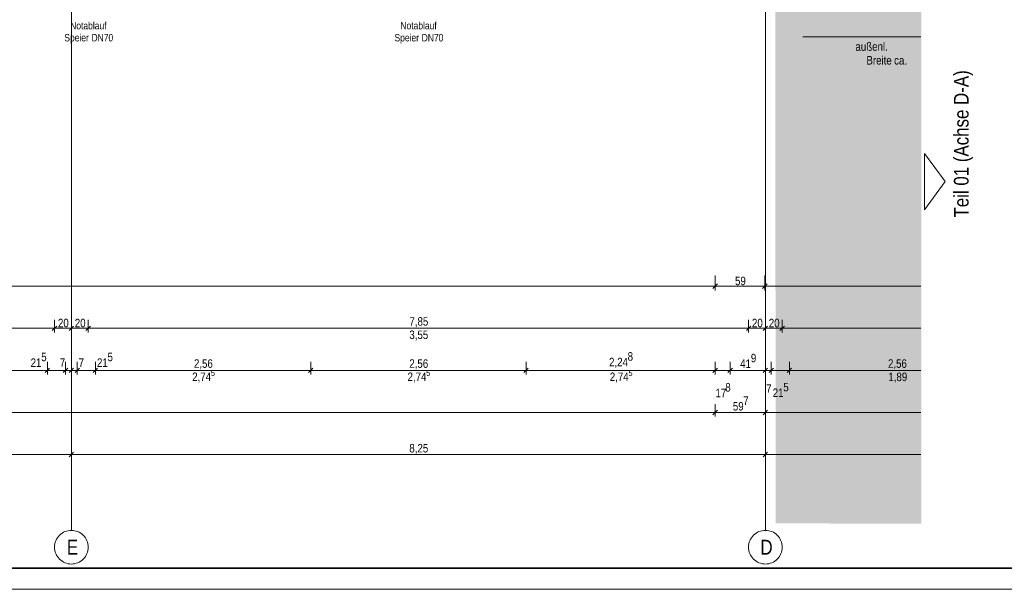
# Model space of a CAD drawing. Extents: x -620 to 300, y 62 to 1107.
# Tile 29 of 109: x -138 to 96, y 62 to 198. Entities that reach past the tile are written whole.
import ezdxf
from ezdxf.enums import TextEntityAlignment as Align
from ezdxf.lldxf.tags import DXFTag

# ---------------------------------------------------------------- set-up
doc = ezdxf.new("R2010")
doc.units = 0
doc.layers.get('0').update_dxf_attribs({"lineweight": 35})
doc.layers.add('70 -71 Achsen- 1 Gebäudeachsen', color=7, linetype='STRICHPUNKT2-A06G9G5P8I', lineweight=18)
doc.layers.add('iwb_Plankopf Rahmen', color=7, linetype='Continuous', lineweight=35)
for name, color, linetype, lineweight, true_color in [('70 -72 Beschriftung- 1 Beschriftung allgemein', 7, 'Continuous', 9, 0xff6633), ('70 -76 Bemaßung- 2 Allgemein', 9, 'Continuous', 5, 0x808080), ('iwb_Layout BA_Markierung', 7, 'Continuous', 9, 0xbadcdc), ('iwb_Layout Text', 3, 'Continuous', 18, 0x00ff00)]:
    doc.layers.add(name, color=color, linetype=linetype, lineweight=lineweight, true_color=true_color)
doc.styles.get("Standard").update_dxf_attribs({"font": 'ARIALN.TTF'})
tags = doc.linetypes.add('STRICHPUNKT2-A06G9G5P8I', pattern=[12.7, 6.35, -3.175, 0, -3.175]).pattern_tags.tags
tags[10:11] = [DXFTag(74, 4), DXFTag(75, 0), DXFTag(340, '0'), DXFTag(46, 0.0), DXFTag(50, 0.0), DXFTag(44, 0.0), DXFTag(45, 0.0)]
tags[8:9] = [DXFTag(74, 4), DXFTag(75, 0), DXFTag(340, '0'), DXFTag(46, 0.0), DXFTag(50, 0.0), DXFTag(44, 0.0), DXFTag(45, 0.0)]
tags[6:7] = [DXFTag(74, 4), DXFTag(75, 0), DXFTag(340, '0'), DXFTag(46, 0.0), DXFTag(50, 0.0), DXFTag(44, 0.0), DXFTag(45, 0.0)]
tags[4:5] = [DXFTag(74, 4), DXFTag(75, 0), DXFTag(340, '0'), DXFTag(46, 0.0), DXFTag(50, 0.0), DXFTag(44, 0.0), DXFTag(45, 0.0)]

# ---------------------------------------------------------------- blocks, each defined once
blk = doc.blocks.new('Polygon-A06G9G5J8I')
at = {"color": 0, "linetype": 'ByBlock', "lineweight": -2, "ltscale": 0.13}
blk.add_solid([(41.93, 78.09), (41.76, 1075.29), (76.6, 78), (76.6, 1075.29)], dxfattribs=at)
blk = doc.blocks.new('Referenz-A06G9G5R8I')
at = {"layer": '70 -71 Achsen- 1 Gebäudeachsen', "color": 0, "linetype": 'STRICHPUNKT2-A06G9G5P8I', "ltscale": 0.18}
for p, q in [((-125.48, 1075.87), (-125.48, 76.43)), ((39.52, 1075.87), (39.52, 76.43))]:
    blk.add_line(p, q, dxfattribs=at)
at = {"layer": '70 -71 Achsen- 1 Gebäudeachsen', "color": 0, "linetype": 'Continuous', "ltscale": 0.18}
for p, q in [((-128.8, 74.65), (-128.57, 74.97)), ((-128.57, 74.97), (-128.31, 75.26)), ((-128.31, 75.26), (-128.02, 75.52)), ((-128.02, 75.52), (-127.7, 75.76)), ((-127.7, 75.76), (-127.36, 75.96)), ((-127.36, 75.96), (-127.01, 76.13)), ((-127.01, 76.13), (-126.64, 76.26)), ((-126.64, 76.26), (-126.26, 76.35)), ((-126.26, 76.35), (-125.87, 76.41)), ((-125.87, 76.41), (-125.48, 76.43)), ((-125.48, 76.43), (-125.09, 76.41)), ((-125.09, 76.41), (-124.7, 76.35)), ((-124.7, 76.35), (-124.32, 76.26)), ((-124.32, 76.26), (-123.95, 76.13)), ((-123.95, 76.13), (-123.59, 75.96)), ((-123.59, 75.96), (-123.26, 75.76)), ((-123.26, 75.76), (-122.94, 75.52)), ((-122.94, 75.52), (-122.65, 75.26)), ((-122.65, 75.26), (-122.39, 74.97)), ((-122.39, 74.97), (-122.15, 74.65)), ((36.2, 74.65), (36.43, 74.97)), ((36.43, 74.97), (36.69, 75.26)), ((36.69, 75.26), (36.98, 75.52)), ((36.98, 75.52), (37.3, 75.76)), ((37.3, 75.76), (37.64, 75.96)), ((37.64, 75.96), (37.99, 76.13)), ((37.99, 76.13), (38.36, 76.26)), ((38.36, 76.26), (38.74, 76.35)), ((38.74, 76.35), (39.13, 76.41)), ((39.13, 76.41), (39.52, 76.43)), ((39.52, 76.43), (39.91, 76.41)), ((39.91, 76.41), (40.3, 76.35)), ((40.3, 76.35), (40.68, 76.26)), ((40.68, 76.26), (41.05, 76.13)), ((41.05, 76.13), (41.41, 75.96)), ((41.41, 75.96), (41.74, 75.76)), ((41.74, 75.76), (42.06, 75.52)), ((42.06, 75.52), (42.35, 75.26)), ((42.35, 75.26), (42.61, 74.97)), ((42.61, 74.97), (42.85, 74.65)), ((-129.48, 72.43), (-129.46, 72.82)), ((-129.46, 72.82), (-129.4, 73.21)), ((-129.4, 73.21), (-129.31, 73.59)), ((-129.31, 73.59), (-129.17, 73.96)), ((-129.17, 73.96), (-129.01, 74.32)), ((-129.01, 74.32), (-128.8, 74.65)), ((-122.15, 74.65), (-121.95, 74.32)), ((-121.95, 74.32), (-121.78, 73.96)), ((-121.78, 73.96), (-121.65, 73.59)), ((-121.65, 73.59), (-121.56, 73.21)), ((-121.56, 73.21), (-121.5, 72.82)), ((-121.5, 72.82), (-121.48, 72.43)), ((35.52, 72.43), (35.54, 72.82)), ((35.54, 72.82), (35.6, 73.21)), ((35.6, 73.21), (35.69, 73.59)), ((35.69, 73.59), (35.83, 73.96)), ((35.83, 73.96), (35.99, 74.32)), ((35.99, 74.32), (36.2, 74.65)), ((42.85, 74.65), (43.05, 74.32)), ((43.05, 74.32), (43.22, 73.96)), ((43.22, 73.96), (43.35, 73.59)), ((43.35, 73.59), (43.44, 73.21)), ((43.44, 73.21), (43.5, 72.82)), ((43.5, 72.82), (43.52, 72.43)), ((-129.46, 72.04), (-129.48, 72.43)), ((-129.4, 71.65), (-129.46, 72.04)), ((-129.31, 71.27), (-129.4, 71.65)), ((-129.17, 70.9), (-129.31, 71.27)), ((-129.01, 70.55), (-129.17, 70.9)), ((-128.8, 70.21), (-129.01, 70.55)), ((-121.95, 70.55), (-122.15, 70.21)), ((-121.78, 70.9), (-121.95, 70.55)), ((-121.65, 71.27), (-121.78, 70.9)), ((-121.56, 71.65), (-121.65, 71.27)), ((-121.5, 72.04), (-121.56, 71.65)), ((-121.48, 72.43), (-121.5, 72.04)), ((35.54, 72.04), (35.52, 72.43)), ((35.6, 71.65), (35.54, 72.04)), ((35.69, 71.27), (35.6, 71.65)), ((35.83, 70.9), (35.69, 71.27)), ((35.99, 70.55), (35.83, 70.9)), ((36.2, 70.21), (35.99, 70.55)), ((43.05, 70.55), (42.85, 70.21)), ((43.22, 70.9), (43.05, 70.55)), ((43.35, 71.27), (43.22, 70.9)), ((43.44, 71.65), (43.35, 71.27)), ((43.5, 72.04), (43.44, 71.65)), ((43.52, 72.43), (43.5, 72.04)), ((-128.57, 69.89), (-128.8, 70.21)), ((-128.31, 69.6), (-128.57, 69.89)), ((-128.02, 69.34), (-128.31, 69.6)), ((-127.7, 69.11), (-128.02, 69.34)), ((-127.36, 68.9), (-127.7, 69.11)), ((-127.01, 68.74), (-127.36, 68.9)), ((-126.64, 68.6), (-127.01, 68.74)), ((-126.26, 68.51), (-126.64, 68.6)), ((-125.87, 68.45), (-126.26, 68.51)), ((-125.48, 68.43), (-125.87, 68.45)), ((-125.09, 68.45), (-125.48, 68.43)), ((-124.7, 68.51), (-125.09, 68.45)), ((-124.32, 68.6), (-124.7, 68.51)), ((-123.95, 68.74), (-124.32, 68.6)), ((-123.59, 68.9), (-123.95, 68.74)), ((-123.26, 69.11), (-123.59, 68.9)), ((-122.94, 69.34), (-123.26, 69.11)), ((-122.65, 69.6), (-122.94, 69.34)), ((-122.39, 69.89), (-122.65, 69.6)), ((-122.15, 70.21), (-122.39, 69.89)), ((36.43, 69.89), (36.2, 70.21)), ((36.69, 69.6), (36.43, 69.89)), ((36.98, 69.34), (36.69, 69.6)), ((37.3, 69.11), (36.98, 69.34)), ((37.64, 68.9), (37.3, 69.11)), ((37.99, 68.74), (37.64, 68.9)), ((38.36, 68.6), (37.99, 68.74)), ((38.74, 68.51), (38.36, 68.6)), ((39.13, 68.45), (38.74, 68.51)), ((39.52, 68.43), (39.13, 68.45)), ((39.91, 68.45), (39.52, 68.43)), ((40.3, 68.51), (39.91, 68.45)), ((40.68, 68.6), (40.3, 68.51)), ((41.05, 68.74), (40.68, 68.6)), ((41.41, 68.9), (41.05, 68.74)), ((41.74, 69.11), (41.41, 68.9)), ((42.06, 69.34), (41.74, 69.11)), ((42.35, 69.6), (42.06, 69.34)), ((42.61, 69.89), (42.35, 69.6)), ((42.85, 70.21), (42.61, 69.89))]:
    blk.add_line(p, q, dxfattribs=at)
at = {"layer": '70 -72 Beschriftung- 1 Beschriftung allgemein', "color": 0, "linetype": 'Continuous', "ltscale": 0.13}
blk.add_line((48.44, 193.64), (76.47, 193.64), dxfattribs=at)
at = {"layer": '70 -76 Bemaßung- 2 Allgemein', "color": 0, "linetype": 'Continuous', "ltscale": 0.13}
for p, q in [((27.58, 136.93), (27.58, 133.43)), ((27.58, 136.93), (27.58, 133.43)), ((39.38, 136.93), (39.38, 133.43)), ((39.38, 136.93), (39.38, 133.43)), ((26.52, 134.43), (-442.48, 134.43)), ((28.58, 134.43), (26.52, 134.43)), ((26.58, 134.43), (28.64, 134.43)), ((38.32, 134.43), (28.64, 134.43)), ((40.38, 134.43), (38.32, 134.43)), ((38.38, 134.43), (40.44, 134.43)), ((76.47, 134.43), (40.44, 134.43)), ((-129.48, 126.43), (-129.48, 123.43)), ((-129.48, 126.43), (-129.48, 123.43)), ((-125.48, 126.43), (-125.48, 123.43)), ((-125.48, 126.43), (-125.48, 123.43)), ((-121.48, 126.43), (-121.48, 123.43)), ((-121.48, 126.43), (-121.48, 123.43)), ((35.52, 126.43), (35.52, 123.43)), ((35.52, 126.43), (35.52, 123.43)), ((39.52, 126.43), (39.52, 123.43)), ((39.52, 126.43), (39.52, 123.43)), ((43.52, 126.43), (43.52, 123.43)), ((43.52, 126.43), (43.52, 123.43)), ((-130.54, 124.43), (-285.42, 124.43)), ((-128.98, 124.43), (-130.54, 124.43)), ((-128.95, 124.96), (-130.01, 123.9)), ((-130.01, 123.9), (-128.95, 124.96)), ((-129.98, 124.43), (-128.42, 124.43)), ((-126.54, 124.43), (-128.42, 124.43)), ((-124.98, 124.43), (-126.54, 124.43)), ((-124.95, 124.96), (-126.01, 123.9)), ((-126.01, 123.9), (-124.95, 124.96)), ((-125.98, 124.43), (-124.42, 124.43)), ((-122.54, 124.43), (-124.42, 124.43)), ((-120.98, 124.43), (-122.54, 124.43)), ((-122.01, 123.9), (-120.95, 124.96)), ((-120.95, 124.96), (-122.01, 123.9)), ((-121.98, 124.43), (-120.42, 124.43)), ((34.46, 124.43), (-120.42, 124.43)), ((36.02, 124.43), (34.46, 124.43)), ((36.05, 124.96), (34.99, 123.9)), ((34.99, 123.9), (36.05, 124.96)), ((35.02, 124.43), (36.58, 124.43)), ((38.46, 124.43), (36.58, 124.43)), ((40.02, 124.43), (38.46, 124.43)), ((40.05, 124.96), (38.99, 123.9)), ((38.99, 123.9), (40.05, 124.96)), ((39.02, 124.43), (40.58, 124.43)), ((42.46, 124.43), (40.58, 124.43)), ((44.02, 124.43), (42.46, 124.43)), ((42.99, 123.9), (44.05, 124.96)), ((44.05, 124.96), (42.99, 123.9)), ((43.02, 124.43), (44.58, 124.43)), ((76.47, 124.43), (44.58, 124.43)), ((-130.65, 114.96), (-131.71, 113.9)), ((-130.65, 114.96), (-131.71, 113.9)), ((-131.18, 116.43), (-131.18, 113.43)), ((-131.18, 116.43), (-131.18, 113.43)), ((-127.41, 113.9), (-126.35, 114.96)), ((-126.35, 114.96), (-127.41, 113.9)), ((-126.88, 116.43), (-126.88, 113.43)), ((-126.88, 116.43), (-126.88, 113.43)), ((-126.01, 113.9), (-124.95, 114.96)), ((-124.95, 114.96), (-126.01, 113.9)), ((-125.48, 116.43), (-125.48, 113.43)), ((-125.48, 116.43), (-125.48, 113.43)), ((-123.55, 114.96), (-124.61, 113.9)), ((-124.61, 113.9), (-123.55, 114.96)), ((-124.08, 116.43), (-124.08, 113.43)), ((-124.08, 116.43), (-124.08, 113.43)), ((-120.31, 113.9), (-119.25, 114.96)), ((-120.31, 113.9), (-119.25, 114.96)), ((-119.78, 116.43), (-119.78, 113.43)), ((-119.78, 116.43), (-119.78, 113.43)), ((-68.05, 114.96), (-69.11, 113.9)), ((-69.11, 113.9), (-68.05, 114.96)), ((-68.58, 116.43), (-68.58, 113.43)), ((-68.58, 116.43), (-68.58, 113.43)), ((-17.91, 113.9), (-16.85, 114.96)), ((-16.85, 114.96), (-17.91, 113.9)), ((-17.38, 116.43), (-17.38, 113.43)), ((-17.38, 116.43), (-17.38, 113.43)), ((28.11, 114.96), (27.05, 113.9)), ((28.11, 114.96), (27.05, 113.9)), ((27.58, 116.43), (27.58, 113.43)), ((27.58, 116.43), (27.58, 113.43)), ((30.61, 113.9), (31.67, 114.96)), ((30.61, 113.9), (31.67, 114.96)), ((31.14, 116.43), (31.14, 113.43)), ((31.14, 116.43), (31.14, 113.43)), ((40.05, 114.96), (38.99, 113.9)), ((40.05, 114.96), (38.99, 113.9)), ((39.52, 116.43), (39.52, 113.43)), ((39.52, 116.43), (39.52, 113.43)), ((41.45, 114.96), (40.39, 113.9)), ((40.39, 113.9), (41.45, 114.96)), ((40.92, 116.43), (40.92, 113.43)), ((40.92, 116.43), (40.92, 113.43)), ((44.69, 113.9), (45.75, 114.96)), ((44.69, 113.9), (45.75, 114.96)), ((45.22, 116.43), (45.22, 113.43)), ((45.22, 116.43), (45.22, 113.43)), ((-132.24, 114.43), (-181.32, 114.43)), ((-132.24, 114.43), (-133.3, 114.43)), ((-130.68, 114.43), (-132.24, 114.43)), ((-130.68, 114.43), (-132.24, 114.43)), ((-126.88, 114.43), (-131.18, 114.43)), ((-127.94, 114.43), (-129, 114.43)), ((-126.38, 114.43), (-127.94, 114.43)), ((-126.54, 114.43), (-127.6, 114.43)), ((-127.38, 114.43), (-125.82, 114.43)), ((-125.48, 114.43), (-126.88, 114.43)), ((-124.98, 114.43), (-126.54, 114.43)), ((-125.14, 114.43), (-126.2, 114.43)), ((-125.98, 114.43), (-124.42, 114.43)), ((-125.82, 114.43), (-124.76, 114.43)), ((-124.08, 114.43), (-125.48, 114.43)), ((-123.58, 114.43), (-125.14, 114.43)), ((-124.58, 114.43), (-123.02, 114.43)), ((-124.42, 114.43), (-123.36, 114.43)), ((-119.78, 114.43), (-124.08, 114.43)), ((-123.02, 114.43), (-121.96, 114.43)), ((-120.28, 114.43), (-118.72, 114.43)), ((-120.28, 114.43), (-118.72, 114.43)), ((-118.72, 114.43), (-117.66, 114.43)), ((-69.64, 114.43), (-118.72, 114.43)), ((-68.08, 114.43), (-69.64, 114.43)), ((-69.08, 114.43), (-67.52, 114.43)), ((-18.44, 114.43), (-67.52, 114.43)), ((-16.88, 114.43), (-18.44, 114.43)), ((-17.88, 114.43), (-16.32, 114.43)), ((26.52, 114.43), (-16.32, 114.43)), ((26.52, 114.43), (25.46, 114.43)), ((28.08, 114.43), (26.52, 114.43)), ((28.08, 114.43), (26.52, 114.43)), ((31.14, 114.43), (27.58, 114.43)), ((30.64, 114.43), (32.2, 114.43)), ((30.64, 114.43), (32.2, 114.43)), ((32.2, 114.43), (33.26, 114.43)), ((38.46, 114.43), (32.2, 114.43)), ((38.46, 114.43), (37.4, 114.43)), ((40.02, 114.43), (38.46, 114.43)), ((40.02, 114.43), (38.46, 114.43)), ((39.86, 114.43), (38.8, 114.43)), ((40.92, 114.43), (39.52, 114.43)), ((41.42, 114.43), (39.86, 114.43)), ((40.42, 114.43), (41.98, 114.43)), ((45.22, 114.43), (40.92, 114.43)), ((41.98, 114.43), (43.04, 114.43)), ((44.72, 114.43), (46.28, 114.43)), ((44.72, 114.43), (46.28, 114.43)), ((46.28, 114.43), (47.34, 114.43)), ((76.47, 114.43), (46.28, 114.43)), ((27.58, 106.43), (27.58, 103.43)), ((27.58, 106.43), (27.58, 103.43)), ((39.52, 106.43), (39.52, 103.43)), ((39.52, 106.43), (39.52, 103.43)), ((26.52, 104.43), (-442.48, 104.43)), ((28.08, 104.43), (26.52, 104.43)), ((27.05, 103.9), (28.11, 104.96)), ((28.11, 104.96), (27.05, 103.9)), ((27.08, 104.43), (28.64, 104.43)), ((38.46, 104.43), (28.64, 104.43)), ((40.02, 104.43), (38.46, 104.43)), ((38.99, 103.9), (40.05, 104.96)), ((40.05, 104.96), (38.99, 103.9)), ((39.02, 104.43), (40.58, 104.43)), ((76.47, 104.43), (40.58, 104.43)), ((-125.48, 96.43), (-125.48, 93.43)), ((-125.48, 96.43), (-125.48, 93.43)), ((39.52, 96.43), (39.52, 93.43)), ((39.52, 96.43), (39.52, 93.43)), ((-126.54, 94.43), (-289.42, 94.43)), ((-124.98, 94.43), (-126.54, 94.43)), ((-124.95, 94.96), (-126.01, 93.9)), ((-126.01, 93.9), (-124.95, 94.96)), ((-125.98, 94.43), (-124.42, 94.43)), ((38.46, 94.43), (-124.42, 94.43)), ((40.02, 94.43), (38.46, 94.43)), ((40.05, 94.96), (38.99, 93.9)), ((38.99, 93.9), (40.05, 94.96)), ((39.02, 94.43), (40.58, 94.43)), ((76.47, 94.43), (40.58, 94.43))]:
    blk.add_line(p, q, dxfattribs=at)
at = {"layer": '70 -76 Bemaßung- 2 Allgemein', "color": 0, "linetype": 'Continuous', "lineweight": 20, "ltscale": 0.2}
for p, q in [((27.05, 133.9), (28.11, 134.96)), ((28.11, 134.96), (27.05, 133.9)), ((38.85, 133.9), (39.91, 134.96)), ((39.91, 134.96), (38.85, 133.9))]:
    blk.add_line(p, q, dxfattribs=at)
at = {"layer": '70 -71 Achsen- 1 Gebäudeachsen', "color": 0, "linetype": 'Continuous', "ltscale": 0.18, "char_height": 3.5241, "attachment_point": 1}
for s, insert in [('{\\fArial Narrow;E}', (-126.56, 74.19)), ('{\\fArial Narrow;D}', (38.33, 74.19))]:
    blk.add_mtext(s, dxfattribs=dict(at, insert=insert))
at = {"layer": '70 -72 Beschriftung- 1 Beschriftung allgemein', "color": 0, "linetype": 'Continuous', "ltscale": 0.13, "attachment_point": 1}
for s, insert, char_height in [('{\\fArial Narrow;Notablauf}', (-125.76, 197.18), 1.7621), ('{\\fArial Narrow;Notablauf}', (-47.26, 197.18), 1.7621), ('{\\fArial Narrow;Speier}', (-127.16, 194.31), 1.7621), ('{\\fArial Narrow;DN70}', (-120.7, 194.31), 1.7621), ('{\\fArial Narrow;Speier}', (-48.66, 194.31), 1.7621), ('{\\fArial Narrow;DN70}', (-42.2, 194.31), 1.7621), ('{\\fArial Narrow;außenl.}', (60.93, 192.34), 2.0138), ('{\\fArial Narrow;Breite}', (63.53, 189.07), 2.0138), ('{\\fArial Narrow;ca.}', (70.12, 189.07), 2.0138)]:
    blk.add_mtext(s, dxfattribs=dict(at, insert=insert, char_height=char_height))
at = {"layer": '70 -76 Bemaßung- 2 Allgemein', "color": 0, "linetype": 'Continuous', "ltscale": 0.13, "attachment_point": 1}
for s, insert, char_height in [('{\\fArial Narrow;59}', (32.3, 136.68), 2.0138), ('{\\fArial Narrow;20}', (-128.67, 126.68), 2.0138), ('{\\fArial Narrow;20}', (-124.67, 126.68), 2.0138), ('{\\fArial Narrow;7,85}', (-45.12, 127.05), 2.0138), ('{\\fArial Narrow;20}', (36.33, 126.68), 2.0138), ('{\\fArial Narrow;20}', (40.33, 126.68), 2.0138), ('{\\fArial Narrow;3,55}', (-45.13, 123.89), 2.0138), ('{\\fArial Narrow;21}', (-135.16, 117.27), 2.0138), ('{\\fArial Narrow;5}', (-132.65, 118.62), 2.0138), ('{\\fArial Narrow;7}', (-128.23, 117.26), 2.0138), ('{\\fArial Narrow;7}', (-123.75, 117.26), 2.0138), ('{\\fArial Narrow;21}', (-119.4, 117.27), 2.0138), ('{\\fArial Narrow;5}', (-116.89, 118.62), 2.0138), ('{\\fArial Narrow;2,56}', (-96.34, 117.05), 2.0138), ('{\\fArial Narrow;2,56}', (-45.14, 117.05), 2.0138), ('{\\fArial Narrow;2,24}', (2.35, 117.4), 2.0138), ('{\\fArial Narrow;8}', (6.77, 118.74), 2.0138), ('{\\fArial Narrow;9}', (36.06, 118.36), 2.0138), ('{\\fArial Narrow;2,56}', (68.66, 117.05), 2.0138), ('{\\fArial Narrow;41}', (33.52, 117.02), 2.0138), ('{\\fArial Narrow;2,74}', (-96.76, 113.9), 2.0138), ('{\\fArial Narrow;5}', (-92.33, 114.46), 1.3426), ('{\\fArial Narrow;2,74}', (-45.56, 113.9), 2.0138), ('{\\fArial Narrow;5}', (-41.13, 114.46), 1.3426), ('{\\fArial Narrow;2,74}', (2.52, 113.9), 2.0138), ('{\\fArial Narrow;5}', (6.95, 114.46), 1.3426), ('{\\fArial Narrow;1,89}', (68.75, 113.89), 2.0138), ('{\\fArial Narrow;17}', (27.66, 110.06), 2.0138), ('{\\fArial Narrow;8}', (29.98, 111.41), 2.0138), ('{\\fArial Narrow;7}', (39.69, 111.12), 2.0138), ('{\\fArial Narrow;21}', (41.27, 110.12), 2.0138), ('{\\fArial Narrow;5}', (43.78, 111.46), 2.0138), ('{\\fArial Narrow;7}', (34.25, 108.24), 2.0138), ('{\\fArial Narrow;59}', (31.78, 106.9), 2.0138), ('{\\fArial Narrow;8,25}', (-45.13, 96.95), 2.0138)]:
    blk.add_mtext(s, dxfattribs=dict(at, insert=insert, char_height=char_height))

msp = doc.modelspace()

# ---------------------------------------------------------------- linework, layer by layer
at = {"layer": 'iwb_Layout Text', "linetype": 'Continuous', "ltscale": 0.18}
for p, q in [((82.22, 159.25), (77.34, 165.94)), ((77.34, 152.56), (77.34, 165.94)), ((77.34, 152.56), (82.22, 159.25))]:
    msp.add_line(p, q, dxfattribs=at)
at = {"layer": 'iwb_Plankopf Rahmen', "color": 8, "lineweight": 13, "ltscale": 0.13, "true_color": 0x808080}
msp.add_lwpolyline([(300.35, 62.43), (-619.65, 62.43), (-619.65, 1107.43), (300.35, 1107.43), (300.35, 62.43)], close=True, dxfattribs=at)
at = {"layer": 'iwb_Plankopf Rahmen', "ltscale": 0.35}
msp.add_lwpolyline([(-599.65, 67.43), (-599.65, 1102.43), (295.35, 1102.43), (295.35, 67.43), (-599.65, 67.43)], close=True, dxfattribs=at)

# ---------------------------------------------------------------- block references
at = {"color": 8, "lineweight": 25, "ltscale": 0.25, "true_color": 0x808080}
msp.add_blockref('Referenz-A06G9G5R8I', (0, 0), dxfattribs=at)
at = {"layer": 'iwb_Layout BA_Markierung', "ltscale": 0.13}
msp.add_blockref('Polygon-A06G9G5J8I', (0, 0), dxfattribs=at)

# ---------------------------------------------------------------- texts
at = {"layer": 'iwb_Layout Text', "ltscale": 0.18}
msp.add_text('Teil 01 (Achse D-A)', height=3.5, rotation=90, dxfattribs=at).set_placement((84.33, 150.72), align=Align.TOP_LEFT)

doc.saveas('drawing.dxf')
